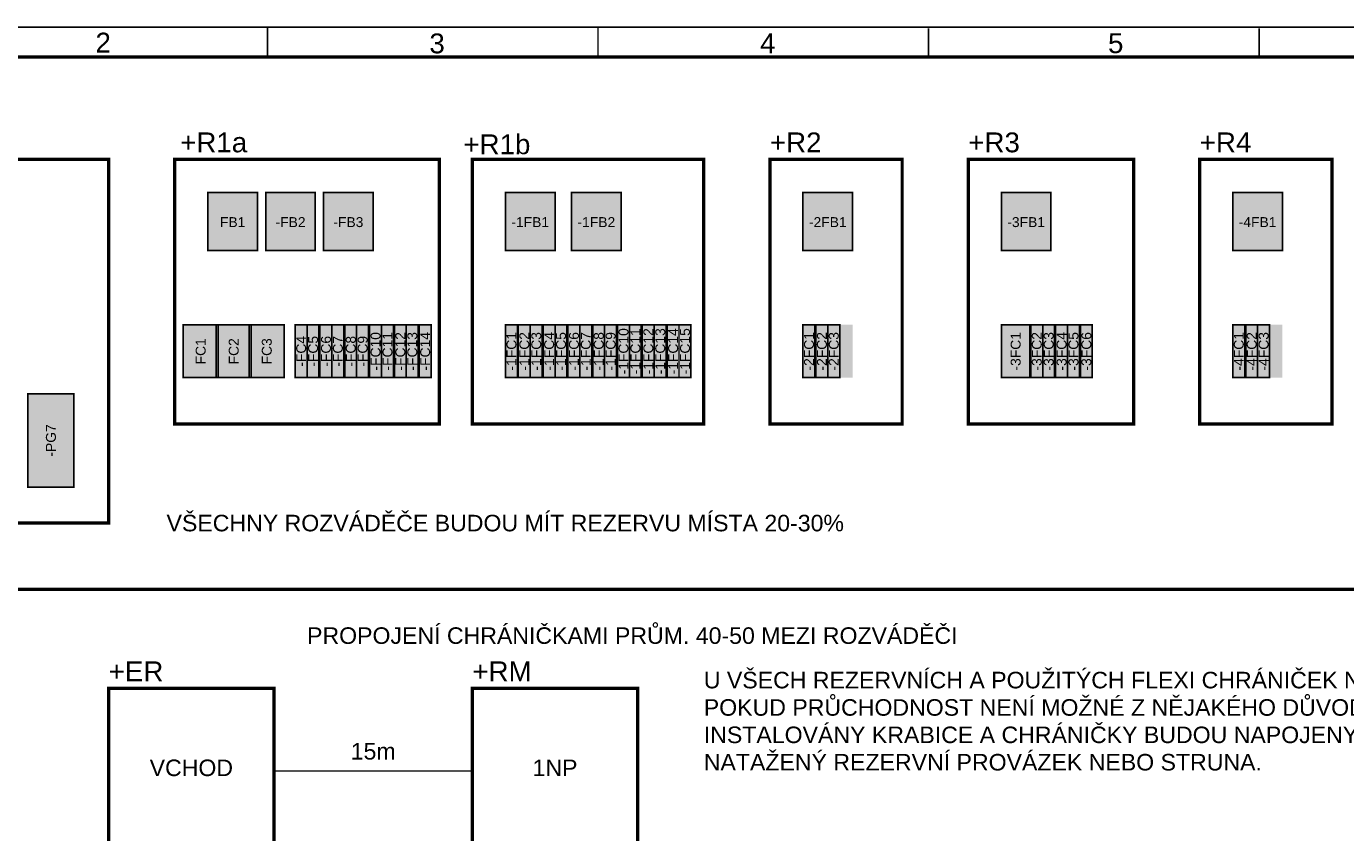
# Model space of a CAD drawing. Extents: x -12025 to 39812, y -30533 to 12.
# Tile 3 of 4: x 5755 to 25706, y -12182 to 12. Entities that reach past the tile are written whole.
import ezdxf
from ezdxf.enums import TextEntityAlignment as Align

# ---------------------------------------------------------------- set-up
doc = ezdxf.new("R2010")
doc.units = 0
doc.header["$MEASUREMENT"] = 0
doc.linetypes.add('PE', pattern=[4.625, 3, -0.75, 0.125, -0.75])
for name, color, linetype in [('0 (Pozadí)', 254, 'Continuous'), ('OÚ Dukovany rozfázování', 7, 'Continuous'), ('Ramecek', 7, 'Continuous'), ('Zakladni', 7, 'Continuous'), ('základní', 7, 'Continuous')]:
    doc.layers.add(name, color=color, linetype=linetype)
doc.layers.get('OÚ Dukovany rozfázování').off()
doc.styles.add('Arial', font='txt')

# ---------------------------------------------------------------- blocks, each defined once
blk = doc.blocks.new('Modul v rozvaděči (10)')
at = {"color": 7, "linetype": 'Continuous', "const_width": 25}
blk.add_lwpolyline([(0, 0), (180, 0), (180, -800), (0, -800)], close=True, dxfattribs=at)
at = {"layer": '0 (Pozadí)', "linetype": 'Continuous'}
blk.add_solid([(0, 0), (180, 0), (0, -800), (180, -800)], dxfattribs=at)
at = {"color": 7, "linetype": 'Continuous', "style": 'Arial'}
blk.add_text('-FC10', height=150, rotation=90, dxfattribs=at).set_placement((166, -402), align=Align.CENTER)
blk = doc.blocks.new('Modul v rozvaděči (11)')
at = {"color": 7, "linetype": 'Continuous', "const_width": 25}
blk.add_lwpolyline([(0, 0), (180, 0), (180, -800), (0, -800)], close=True, dxfattribs=at)
at = {"layer": '0 (Pozadí)', "linetype": 'Continuous'}
blk.add_solid([(0, 0), (180, 0), (0, -800), (180, -800)], dxfattribs=at)
at = {"color": 7, "linetype": 'Continuous', "style": 'Arial'}
blk.add_text('-FC7', height=150, rotation=90, dxfattribs=at).set_placement((166, -402), align=Align.CENTER)
blk = doc.blocks.new('Modul v rozvaděči (12)')
at = {"color": 7, "linetype": 'Continuous', "const_width": 25}
blk.add_lwpolyline([(0, 0), (180, 0), (180, -800), (0, -800)], close=True, dxfattribs=at)
at = {"layer": '0 (Pozadí)', "linetype": 'Continuous'}
blk.add_solid([(0, 0), (180, 0), (0, -800), (180, -800)], dxfattribs=at)
at = {"color": 7, "linetype": 'Continuous', "style": 'Arial'}
blk.add_text('-FC9', height=150, rotation=90, dxfattribs=at).set_placement((166, -402), align=Align.CENTER)
blk = doc.blocks.new('Modul v rozvaděči (13)')
at = {"color": 7, "linetype": 'Continuous', "const_width": 25}
blk.add_lwpolyline([(0, 0), (180, 0), (180, -800), (0, -800)], close=True, dxfattribs=at)
at = {"layer": '0 (Pozadí)', "linetype": 'Continuous'}
blk.add_solid([(0, 0), (180, 0), (0, -800), (180, -800)], dxfattribs=at)
at = {"color": 7, "linetype": 'Continuous', "style": 'Arial'}
blk.add_text('-FC12', height=150, rotation=90, dxfattribs=at).set_placement((166, -402), align=Align.CENTER)
blk = doc.blocks.new('Modul v rozvaděči (14)')
at = {"color": 7, "linetype": 'Continuous', "const_width": 25}
blk.add_lwpolyline([(0, 0), (180, 0), (180, -800), (0, -800)], close=True, dxfattribs=at)
at = {"layer": '0 (Pozadí)', "linetype": 'Continuous'}
blk.add_solid([(0, 0), (180, 0), (0, -800), (180, -800)], dxfattribs=at)
at = {"color": 7, "linetype": 'Continuous', "style": 'Arial'}
blk.add_text('-FC11', height=150, rotation=90, dxfattribs=at).set_placement((166, -402), align=Align.CENTER)
blk = doc.blocks.new('Modul v rozvaděči (15)')
at = {"color": 7, "linetype": 'Continuous', "const_width": 25}
blk.add_lwpolyline([(0, 0), (180, 0), (180, -800), (0, -800)], close=True, dxfattribs=at)
at = {"layer": '0 (Pozadí)', "linetype": 'Continuous'}
blk.add_solid([(0, 0), (180, 0), (0, -800), (180, -800)], dxfattribs=at)
at = {"color": 7, "linetype": 'Continuous', "style": 'Arial'}
blk.add_text('-FC5', height=150, rotation=90, dxfattribs=at).set_placement((166, -402), align=Align.CENTER)
blk = doc.blocks.new('Modul v rozvaděči (16)')
at = {"color": 7, "linetype": 'Continuous', "const_width": 25}
blk.add_lwpolyline([(0, 0), (180, 0), (180, -800), (0, -800)], close=True, dxfattribs=at)
at = {"layer": '0 (Pozadí)', "linetype": 'Continuous'}
blk.add_solid([(0, 0), (180, 0), (0, -800), (180, -800)], dxfattribs=at)
at = {"color": 7, "linetype": 'Continuous', "style": 'Arial'}
blk.add_text('-FC6', height=150, rotation=90, dxfattribs=at).set_placement((166, -402), align=Align.CENTER)
blk = doc.blocks.new('Modul v rozvaděči (17)')
at = {"color": 7, "linetype": 'Continuous', "const_width": 25}
blk.add_lwpolyline([(0, 0), (180, 0), (180, -800), (0, -800)], close=True, dxfattribs=at)
at = {"layer": '0 (Pozadí)', "linetype": 'Continuous'}
blk.add_solid([(0, 0), (180, 0), (0, -800), (180, -800)], dxfattribs=at)
at = {"color": 7, "linetype": 'Continuous', "style": 'Arial'}
blk.add_text('-1FC1', height=150, rotation=90, dxfattribs=at).set_placement((166, -402), align=Align.CENTER)
blk = doc.blocks.new('Modul v rozvaděči (18)')
at = {"color": 7, "linetype": 'Continuous', "const_width": 25}
blk.add_lwpolyline([(0, 0), (180, 0), (180, -800), (0, -800)], close=True, dxfattribs=at)
at = {"layer": '0 (Pozadí)', "linetype": 'Continuous'}
blk.add_solid([(0, 0), (180, 0), (0, -800), (180, -800)], dxfattribs=at)
at = {"color": 7, "linetype": 'Continuous', "style": 'Arial'}
blk.add_text('-1FC2', height=150, rotation=90, dxfattribs=at).set_placement((166, -402), align=Align.CENTER)
blk = doc.blocks.new('Modul v rozvaděči (19)')
at = {"color": 7, "linetype": 'Continuous', "const_width": 25}
blk.add_lwpolyline([(0, 0), (180, 0), (180, -800), (0, -800)], close=True, dxfattribs=at)
at = {"layer": '0 (Pozadí)', "linetype": 'Continuous'}
blk.add_solid([(0, 0), (180, 0), (0, -800), (180, -800)], dxfattribs=at)
at = {"color": 7, "linetype": 'Continuous', "style": 'Arial'}
blk.add_text('-1FC3', height=150, rotation=90, dxfattribs=at).set_placement((166, -402), align=Align.CENTER)
blk = doc.blocks.new('Modul v rozvaděči (20)')
at = {"color": 7, "linetype": 'Continuous', "const_width": 25}
blk.add_lwpolyline([(0, 0), (180, 0), (180, -800), (0, -800)], close=True, dxfattribs=at)
at = {"layer": '0 (Pozadí)', "linetype": 'Continuous'}
blk.add_solid([(0, 0), (180, 0), (0, -800), (180, -800)], dxfattribs=at)
at = {"color": 7, "linetype": 'Continuous', "style": 'Arial'}
blk.add_text('-1FC4', height=150, rotation=90, dxfattribs=at).set_placement((166, -402), align=Align.CENTER)
blk = doc.blocks.new('Modul v rozvaděči (21)')
at = {"color": 7, "linetype": 'Continuous', "const_width": 25}
blk.add_lwpolyline([(0, 0), (180, 0), (180, -800), (0, -800)], close=True, dxfattribs=at)
at = {"layer": '0 (Pozadí)', "linetype": 'Continuous'}
blk.add_solid([(0, 0), (180, 0), (0, -800), (180, -800)], dxfattribs=at)
at = {"color": 7, "linetype": 'Continuous', "style": 'Arial'}
blk.add_text('-1FC5', height=150, rotation=90, dxfattribs=at).set_placement((166, -402), align=Align.CENTER)
blk = doc.blocks.new('Modul v rozvaděči (22)')
at = {"color": 7, "linetype": 'Continuous', "const_width": 25}
blk.add_lwpolyline([(0, 0), (180, 0), (180, -800), (0, -800)], close=True, dxfattribs=at)
at = {"layer": '0 (Pozadí)', "linetype": 'Continuous'}
blk.add_solid([(0, 0), (180, 0), (0, -800), (180, -800)], dxfattribs=at)
at = {"color": 7, "linetype": 'Continuous', "style": 'Arial'}
blk.add_text('-1FC14', height=150, rotation=90, dxfattribs=at).set_placement((166, -402), align=Align.CENTER)
blk = doc.blocks.new('Modul v rozvaděči (23)')
at = {"color": 7, "linetype": 'Continuous', "const_width": 25}
blk.add_lwpolyline([(0, 0), (180, 0), (180, -800), (0, -800)], close=True, dxfattribs=at)
at = {"layer": '0 (Pozadí)', "linetype": 'Continuous'}
blk.add_solid([(0, 0), (180, 0), (0, -800), (180, -800)], dxfattribs=at)
at = {"color": 7, "linetype": 'Continuous', "style": 'Arial'}
blk.add_text('-1FC7', height=150, rotation=90, dxfattribs=at).set_placement((166, -402), align=Align.CENTER)
blk = doc.blocks.new('Modul v rozvaděči (24)')
at = {"color": 7, "linetype": 'Continuous', "const_width": 25}
blk.add_lwpolyline([(0, 0), (180, 0), (180, -800), (0, -800)], close=True, dxfattribs=at)
at = {"layer": '0 (Pozadí)', "linetype": 'Continuous'}
blk.add_solid([(0, 0), (180, 0), (0, -800), (180, -800)], dxfattribs=at)
at = {"color": 7, "linetype": 'Continuous', "style": 'Arial'}
blk.add_text('-1FC8', height=150, rotation=90, dxfattribs=at).set_placement((166, -402), align=Align.CENTER)
blk = doc.blocks.new('Modul v rozvaděči (25)')
at = {"color": 7, "linetype": 'Continuous', "const_width": 25}
blk.add_lwpolyline([(0, 0), (180, 0), (180, -800), (0, -800)], close=True, dxfattribs=at)
at = {"layer": '0 (Pozadí)', "linetype": 'Continuous'}
blk.add_solid([(0, 0), (180, 0), (0, -800), (180, -800)], dxfattribs=at)
at = {"color": 7, "linetype": 'Continuous', "style": 'Arial'}
blk.add_text('-1FC9', height=150, rotation=90, dxfattribs=at).set_placement((166, -402), align=Align.CENTER)
blk = doc.blocks.new('Modul v rozvaděči (26)')
at = {"color": 7, "linetype": 'Continuous', "const_width": 25}
blk.add_lwpolyline([(0, 0), (180, 0), (180, -800), (0, -800)], close=True, dxfattribs=at)
at = {"layer": '0 (Pozadí)', "linetype": 'Continuous'}
blk.add_solid([(0, 0), (180, 0), (0, -800), (180, -800)], dxfattribs=at)
at = {"color": 7, "linetype": 'Continuous', "style": 'Arial'}
blk.add_text('-FC13', height=150, rotation=90, dxfattribs=at).set_placement((166, -402), align=Align.CENTER)
blk = doc.blocks.new('Modul v rozvaděči (27)')
at = {"color": 7, "linetype": 'Continuous', "const_width": 25}
blk.add_lwpolyline([(0, 0), (180, 0), (180, -800), (0, -800)], close=True, dxfattribs=at)
at = {"layer": '0 (Pozadí)', "linetype": 'Continuous'}
blk.add_solid([(0, 0), (180, 0), (0, -800), (180, -800)], dxfattribs=at)
at = {"color": 7, "linetype": 'Continuous', "style": 'Arial'}
blk.add_text('-1FC10', height=150, rotation=90, dxfattribs=at).set_placement((166, -402), align=Align.CENTER)
blk = doc.blocks.new('Modul v rozvaděči (28)')
at = {"color": 7, "linetype": 'Continuous', "const_width": 25}
blk.add_lwpolyline([(0, 0), (750, 0), (750, -875), (0, -875)], close=True, dxfattribs=at)
at = {"layer": '0 (Pozadí)', "linetype": 'Continuous'}
blk.add_solid([(0, 0), (750, 0), (0, -875), (750, -875)], dxfattribs=at)
at = {"color": 7, "linetype": 'Continuous', "style": 'Arial'}
blk.add_text('FB1', height=150, dxfattribs=at).set_placement((375, -523), align=Align.CENTER)
blk = doc.blocks.new('Modul v rozvaděči (29)')
at = {"color": 7, "linetype": 'Continuous', "const_width": 25}
blk.add_lwpolyline([(0, 0), (180, 0), (180, -800), (0, -800)], close=True, dxfattribs=at)
at = {"layer": '0 (Pozadí)', "linetype": 'Continuous'}
blk.add_solid([(0, 0), (180, 0), (0, -800), (180, -800)], dxfattribs=at)
at = {"color": 7, "linetype": 'Continuous', "style": 'Arial'}
blk.add_text('-3FC4', height=150, rotation=90, dxfattribs=at).set_placement((166, -402), align=Align.CENTER)
blk = doc.blocks.new('Modul v rozvaděči (30)')
at = {"color": 7, "linetype": 'Continuous', "const_width": 25}
blk.add_lwpolyline([(0, 0), (180, 0), (180, -800), (0, -800)], close=True, dxfattribs=at)
at = {"layer": '0 (Pozadí)', "linetype": 'Continuous'}
blk.add_solid([(0, 0), (180, 0), (0, -800), (180, -800)], dxfattribs=at)
at = {"color": 7, "linetype": 'Continuous', "style": 'Arial'}
blk.add_text('-3FC3', height=150, rotation=90, dxfattribs=at).set_placement((166, -402), align=Align.CENTER)
blk = doc.blocks.new('Modul v rozvaděči (31)')
at = {"color": 7, "linetype": 'Continuous', "const_width": 25}
blk.add_lwpolyline([(0, 0), (180, 0), (180, -800), (0, -800)], close=True, dxfattribs=at)
at = {"layer": '0 (Pozadí)', "linetype": 'Continuous'}
blk.add_solid([(0, 0), (180, 0), (0, -800), (180, -800)], dxfattribs=at)
at = {"color": 7, "linetype": 'Continuous', "style": 'Arial'}
blk.add_text('-3FC2', height=150, rotation=90, dxfattribs=at).set_placement((166, -402), align=Align.CENTER)
blk = doc.blocks.new('Modul v rozvaděči (32)')
at = {"color": 7, "linetype": 'Continuous', "const_width": 25}
blk.add_lwpolyline([(0, 0), (180, 0), (180, -800), (0, -800)], close=True, dxfattribs=at)
at = {"layer": '0 (Pozadí)', "linetype": 'Continuous'}
blk.add_solid([(0, 0), (180, 0), (0, -800), (180, -800)], dxfattribs=at)
at = {"color": 7, "linetype": 'Continuous', "style": 'Arial'}
blk.add_text('-3FC5', height=150, rotation=90, dxfattribs=at).set_placement((166, -402), align=Align.CENTER)
blk = doc.blocks.new('Modul v rozvaděči (33)')
at = {"color": 7, "linetype": 'Continuous', "const_width": 25}
blk.add_lwpolyline([(0, 0), (750, 0), (750, -875), (0, -875)], close=True, dxfattribs=at)
at = {"layer": '0 (Pozadí)', "linetype": 'Continuous'}
blk.add_solid([(0, 0), (750, 0), (0, -875), (750, -875)], dxfattribs=at)
at = {"color": 7, "linetype": 'Continuous', "style": 'Arial'}
blk.add_text('-3FB1', height=150, dxfattribs=at).set_placement((375, -523), align=Align.CENTER)
blk = doc.blocks.new('Modul v rozvaděči (34)')
at = {"color": 7, "linetype": 'Continuous', "const_width": 25}
blk.add_lwpolyline([(0, 0), (430, 0), (430, -800), (0, -800)], close=True, dxfattribs=at)
at = {"layer": '0 (Pozadí)', "linetype": 'Continuous'}
blk.add_solid([(0, 0), (430, 0), (0, -800), (430, -800)], dxfattribs=at)
at = {"color": 7, "linetype": 'Continuous', "style": 'Arial'}
blk.add_text('-3FC1', height=150, rotation=90, dxfattribs=at).set_placement((291, -402), align=Align.CENTER)
blk = doc.blocks.new('Modul v rozvaděči (35)')
at = {"color": 7, "linetype": 'Continuous', "const_width": 25}
blk.add_lwpolyline([(0, 0), (180, 0), (180, -800), (0, -800)], close=True, dxfattribs=at)
at = {"layer": '0 (Pozadí)', "linetype": 'Continuous'}
blk.add_solid([(0, 0), (180, 0), (0, -800), (180, -800)], dxfattribs=at)
at = {"color": 7, "linetype": 'Continuous', "style": 'Arial'}
blk.add_text('-3FC6', height=150, rotation=90, dxfattribs=at).set_placement((166, -402), align=Align.CENTER)
blk = doc.blocks.new('Modul v rozvaděči (36)')
at = {"color": 7, "linetype": 'Continuous', "const_width": 25}
blk.add_lwpolyline([(0, 0), (180, 0), (180, -800), (0, -800)], close=True, dxfattribs=at)
at = {"layer": '0 (Pozadí)', "linetype": 'Continuous'}
blk.add_solid([(0, 0), (180, 0), (0, -800), (180, -800)], dxfattribs=at)
at = {"color": 7, "linetype": 'Continuous', "style": 'Arial'}
blk.add_text('-2FC1', height=150, rotation=90, dxfattribs=at).set_placement((166, -402), align=Align.CENTER)
blk = doc.blocks.new('Modul v rozvaděči (37)')
at = {"color": 7, "linetype": 'Continuous', "const_width": 25}
blk.add_lwpolyline([(0, 0), (180, 0), (180, -800), (0, -800)], close=True, dxfattribs=at)
at = {"layer": '0 (Pozadí)', "linetype": 'Continuous'}
blk.add_solid([(0, 0), (180, 0), (0, -800), (180, -800)], dxfattribs=at)
at = {"color": 7, "linetype": 'Continuous', "style": 'Arial'}
blk.add_text('-2FC2', height=150, rotation=90, dxfattribs=at).set_placement((166, -402), align=Align.CENTER)
blk = doc.blocks.new('Modul v rozvaděči (38)')
at = {"color": 7, "linetype": 'Continuous', "const_width": 25}
blk.add_lwpolyline([(0, 0), (180, 0), (180, -800), (0, -800)], close=True, dxfattribs=at)
at = {"layer": '0 (Pozadí)', "linetype": 'Continuous'}
blk.add_solid([(0, 0), (180, 0), (0, -800), (180, -800)], dxfattribs=at)
at = {"color": 7, "linetype": 'Continuous', "style": 'Arial'}
blk.add_text('-2FC3', height=150, rotation=90, dxfattribs=at).set_placement((166, -402), align=Align.CENTER)
blk = doc.blocks.new('Modul v rozvaděči (39)')
at = {"color": 7, "linetype": 'Continuous', "const_width": 25}
blk.add_lwpolyline([(0, 0), (750, 0), (750, -875), (0, -875)], close=True, dxfattribs=at)
at = {"layer": '0 (Pozadí)', "linetype": 'Continuous'}
blk.add_solid([(0, 0), (750, 0), (0, -875), (750, -875)], dxfattribs=at)
at = {"color": 7, "linetype": 'Continuous', "style": 'Arial'}
blk.add_text('-2FB1', height=150, dxfattribs=at).set_placement((375, -523), align=Align.CENTER)
blk = doc.blocks.new('Modul v rozvaděči (40)')
at = {"color": 7, "linetype": 'Continuous', "const_width": 25}
blk.add_lwpolyline([(0, 0), (750, 0), (750, -875), (0, -875)], close=True, dxfattribs=at)
at = {"layer": '0 (Pozadí)', "linetype": 'Continuous'}
blk.add_solid([(0, 0), (750, 0), (0, -875), (750, -875)], dxfattribs=at)
at = {"color": 7, "linetype": 'Continuous', "style": 'Arial'}
blk.add_text('-1FB2', height=150, dxfattribs=at).set_placement((375, -523), align=Align.CENTER)
blk = doc.blocks.new('Modul v rozvaděči (44)')
at = {"color": 7, "linetype": 'Continuous', "const_width": 25}
blk.add_lwpolyline([(0, 0), (750, 0), (750, -875), (0, -875)], close=True, dxfattribs=at)
at = {"layer": '0 (Pozadí)', "linetype": 'Continuous'}
blk.add_solid([(0, 0), (750, 0), (0, -875), (750, -875)], dxfattribs=at)
at = {"color": 7, "linetype": 'Continuous', "style": 'Arial'}
blk.add_text('-4FB1', height=150, dxfattribs=at).set_placement((375, -523), align=Align.CENTER)
blk = doc.blocks.new('Modul v rozvaděči (45)')
at = {"color": 7, "linetype": 'Continuous', "const_width": 25}
blk.add_lwpolyline([(0, 0), (180, 0), (180, -800), (0, -800)], close=True, dxfattribs=at)
at = {"layer": '0 (Pozadí)', "linetype": 'Continuous'}
blk.add_solid([(0, 0), (180, 0), (0, -800), (180, -800)], dxfattribs=at)
at = {"color": 7, "linetype": 'Continuous', "style": 'Arial'}
blk.add_text('-4FC1', height=150, rotation=90, dxfattribs=at).set_placement((166, -402), align=Align.CENTER)
blk = doc.blocks.new('Modul v rozvaděči (46)')
at = {"color": 7, "linetype": 'Continuous', "const_width": 25}
blk.add_lwpolyline([(0, 0), (180, 0), (180, -800), (0, -800)], close=True, dxfattribs=at)
at = {"layer": '0 (Pozadí)', "linetype": 'Continuous'}
blk.add_solid([(0, 0), (180, 0), (0, -800), (180, -800)], dxfattribs=at)
at = {"color": 7, "linetype": 'Continuous', "style": 'Arial'}
blk.add_text('-4FC2', height=150, rotation=90, dxfattribs=at).set_placement((166, -402), align=Align.CENTER)
blk = doc.blocks.new('Modul v rozvaděči (47)')
at = {"color": 7, "linetype": 'Continuous', "const_width": 25}
blk.add_lwpolyline([(0, 0), (180, 0), (180, -800), (0, -800)], close=True, dxfattribs=at)
at = {"layer": '0 (Pozadí)', "linetype": 'Continuous'}
blk.add_solid([(0, 0), (180, 0), (0, -800), (180, -800)], dxfattribs=at)
at = {"color": 7, "linetype": 'Continuous', "style": 'Arial'}
blk.add_text('-4FC3', height=150, rotation=90, dxfattribs=at).set_placement((166, -402), align=Align.CENTER)
blk = doc.blocks.new('Modul v rozvaděči (49)')
at = {"color": 7, "linetype": 'Continuous', "const_width": 25}
blk.add_lwpolyline([(0, 0), (750, 0), (750, -875), (0, -875)], close=True, dxfattribs=at)
at = {"layer": '0 (Pozadí)', "linetype": 'Continuous'}
blk.add_solid([(0, 0), (750, 0), (0, -875), (750, -875)], dxfattribs=at)
at = {"color": 7, "linetype": 'Continuous', "style": 'Arial'}
blk.add_text('-1FB1', height=150, dxfattribs=at).set_placement((375, -523), align=Align.CENTER)
blk = doc.blocks.new('Modul v rozvaděči (50)')
at = {"color": 7, "linetype": 'Continuous', "const_width": 25}
blk.add_lwpolyline([(0, 0), (750, 0), (750, -875), (0, -875)], close=True, dxfattribs=at)
at = {"layer": '0 (Pozadí)', "linetype": 'Continuous'}
blk.add_solid([(0, 0), (750, 0), (0, -875), (750, -875)], dxfattribs=at)
at = {"color": 7, "linetype": 'Continuous', "style": 'Arial'}
blk.add_text('-FB2', height=150, dxfattribs=at).set_placement((375, -523), align=Align.CENTER)
blk = doc.blocks.new('Modul v rozvaděči (51)')
at = {"color": 7, "linetype": 'Continuous', "const_width": 25}
blk.add_lwpolyline([(0, 0), (180, 0), (180, -800), (0, -800)], close=True, dxfattribs=at)
at = {"layer": '0 (Pozadí)', "linetype": 'Continuous'}
blk.add_solid([(0, 0), (180, 0), (0, -800), (180, -800)], dxfattribs=at)
at = {"color": 7, "linetype": 'Continuous', "style": 'Arial'}
blk.add_text('-1FC11', height=150, rotation=90, dxfattribs=at).set_placement((166, -402), align=Align.CENTER)
blk = doc.blocks.new('Modul v rozvaděči (52)')
at = {"color": 7, "linetype": 'Continuous', "const_width": 25}
blk.add_lwpolyline([(0, 0), (180, 0), (180, -800), (0, -800)], close=True, dxfattribs=at)
at = {"layer": '0 (Pozadí)', "linetype": 'Continuous'}
blk.add_solid([(0, 0), (180, 0), (0, -800), (180, -800)], dxfattribs=at)
at = {"color": 7, "linetype": 'Continuous', "style": 'Arial'}
blk.add_text('-1FC12', height=150, rotation=90, dxfattribs=at).set_placement((166, -402), align=Align.CENTER)
blk = doc.blocks.new('Modul v rozvaděči (54)')
at = {"color": 7, "linetype": 'Continuous', "const_width": 25}
blk.add_lwpolyline([(0, 0), (180, 0), (180, -800), (0, -800)], close=True, dxfattribs=at)
at = {"layer": '0 (Pozadí)', "linetype": 'Continuous'}
blk.add_solid([(0, 0), (180, 0), (0, -800), (180, -800)], dxfattribs=at)
at = {"color": 7, "linetype": 'Continuous', "style": 'Arial'}
blk.add_text('-FC4', height=150, rotation=90, dxfattribs=at).set_placement((166, -402), align=Align.CENTER)
blk = doc.blocks.new('Modul v rozvaděči (55)')
at = {"color": 7, "linetype": 'Continuous', "const_width": 25}
blk.add_lwpolyline([(0, 0), (180, 0), (180, -800), (0, -800)], close=True, dxfattribs=at)
at = {"layer": '0 (Pozadí)', "linetype": 'Continuous'}
blk.add_solid([(0, 0), (180, 0), (0, -800), (180, -800)], dxfattribs=at)
at = {"color": 7, "linetype": 'Continuous', "style": 'Arial'}
blk.add_text('-FC8', height=150, rotation=90, dxfattribs=at).set_placement((166, -402), align=Align.CENTER)
blk = doc.blocks.new('Modul v rozvaděči (56)')
at = {"color": 7, "linetype": 'Continuous', "const_width": 25}
blk.add_lwpolyline([(0, 0), (180, 0), (180, -800), (0, -800)], close=True, dxfattribs=at)
at = {"layer": '0 (Pozadí)', "linetype": 'Continuous'}
blk.add_solid([(0, 0), (180, 0), (0, -800), (180, -800)], dxfattribs=at)
at = {"color": 7, "linetype": 'Continuous', "style": 'Arial'}
blk.add_text('-FC14', height=150, rotation=90, dxfattribs=at).set_placement((166, -402), align=Align.CENTER)
blk = doc.blocks.new('Modul v rozvaděči (57)')
at = {"color": 7, "linetype": 'Continuous', "const_width": 25}
blk.add_lwpolyline([(0, 0), (180, 0), (180, -800), (0, -800)], close=True, dxfattribs=at)
at = {"layer": '0 (Pozadí)', "linetype": 'Continuous'}
blk.add_solid([(0, 0), (180, 0), (0, -800), (180, -800)], dxfattribs=at)
at = {"color": 7, "linetype": 'Continuous', "style": 'Arial'}
blk.add_text('-1FC13', height=150, rotation=90, dxfattribs=at).set_placement((166, -402), align=Align.CENTER)
blk = doc.blocks.new('dveře rozvaděče')
at = {"color": 7, "linetype": 'PE', "ltscale": 100, "const_width": 50}
blk.add_lwpolyline([(0, 0), (5525, 0), (5525, -5500), (0, -5500)], close=True, dxfattribs=at)
at = {"color": 7, "linetype": 'Continuous', "style": 'Arial'}
blk.add_text('+RM', height=300, dxfattribs=at).set_placement((195, 68))
blk = doc.blocks.new('dveře rozvaděče (1)')
at = {"color": 7, "linetype": 'PE', "ltscale": 100, "const_width": 50}
blk.add_lwpolyline([(0, 0), (4000, 0), (4000, -4000), (0, -4000)], close=True, dxfattribs=at)
at = {"color": 7, "linetype": 'Continuous', "style": 'Arial'}
blk.add_text('+R1a', height=300, dxfattribs=at).set_placement((81, 108))
blk = doc.blocks.new('dveře rozvaděče (2)')
at = {"color": 7, "linetype": 'PE', "ltscale": 100, "const_width": 50}
blk.add_lwpolyline([(0, 0), (3500, 0), (3500, -4000), (0, -4000)], close=True, dxfattribs=at)
at = {"color": 7, "linetype": 'Continuous', "style": 'Arial'}
blk.add_text('+R1b', height=300, dxfattribs=at).set_placement((-136, 79))
blk = doc.blocks.new('dveře rozvaděče (3)')
at = {"color": 7, "linetype": 'PE', "ltscale": 100, "const_width": 50}
blk.add_lwpolyline([(0, 0), (2000, 0), (2000, -4000), (0, -4000)], close=True, dxfattribs=at)
at = {"color": 7, "linetype": 'Continuous', "style": 'Arial'}
blk.add_text('+R2', height=300, dxfattribs=at).set_placement((0, 108))
blk = doc.blocks.new('dveře rozvaděče (4)')
at = {"color": 7, "linetype": 'PE', "ltscale": 100, "const_width": 50}
blk.add_lwpolyline([(0, 0), (2500, 0), (2500, -4000), (0, -4000)], close=True, dxfattribs=at)
at = {"color": 7, "linetype": 'Continuous', "style": 'Arial'}
blk.add_text('+R3', height=300, dxfattribs=at).set_placement((0, 108))
blk = doc.blocks.new('dveře rozvaděče (5)')
at = {"color": 7, "linetype": 'PE', "ltscale": 100, "const_width": 50}
blk.add_lwpolyline([(0, 0), (2000, 0), (2000, -4000), (0, -4000)], close=True, dxfattribs=at)
at = {"color": 7, "linetype": 'Continuous', "style": 'Arial'}
blk.add_text('+R4', height=300, dxfattribs=at).set_placement((0, 108))
blk = doc.blocks.new('Modul v rozvaděči (58)')
at = {"color": 7, "linetype": 'Continuous', "const_width": 25}
blk.add_lwpolyline([(-350, 704), (350, 704), (350, -706), (-350, -706)], close=True, dxfattribs=at)
at = {"layer": '0 (Pozadí)', "linetype": 'Continuous'}
blk.add_solid([(-350, 704), (350, 704), (-350, -706), (350, -706)], dxfattribs=at)
at = {"color": 7, "linetype": 'Continuous', "style": 'Arial'}
blk.add_text('-PG7', height=150, rotation=90, dxfattribs=at).set_placement((76, 0), align=Align.CENTER)
blk = doc.blocks.new('Modul v rozvaděči (59)')
at = {"color": 7, "linetype": 'Continuous', "const_width": 25}
blk.add_lwpolyline([(0, 0), (530, 0), (530, -800), (0, -800)], close=True, dxfattribs=at)
at = {"layer": '0 (Pozadí)', "linetype": 'Continuous'}
blk.add_solid([(0, 0), (530, 0), (0, -800), (530, -800)], dxfattribs=at)
at = {"color": 7, "linetype": 'Continuous', "style": 'Arial'}
blk.add_text('FC1', height=150, rotation=90, dxfattribs=at).set_placement((341, -402), align=Align.CENTER)
blk = doc.blocks.new('Modul v rozvaděči (60)')
at = {"color": 7, "linetype": 'Continuous', "const_width": 25}
blk.add_lwpolyline([(0, 0), (530, 0), (530, -800), (0, -800)], close=True, dxfattribs=at)
at = {"layer": '0 (Pozadí)', "linetype": 'Continuous'}
blk.add_solid([(0, 0), (530, 0), (0, -800), (530, -800)], dxfattribs=at)
at = {"color": 7, "linetype": 'Continuous', "style": 'Arial'}
blk.add_text('FC2', height=150, rotation=90, dxfattribs=at).set_placement((341, -402), align=Align.CENTER)
blk = doc.blocks.new('Modul v rozvaděči (61)')
at = {"color": 7, "linetype": 'Continuous', "const_width": 25}
blk.add_lwpolyline([(0, 0), (530, 0), (530, -800), (0, -800)], close=True, dxfattribs=at)
at = {"layer": '0 (Pozadí)', "linetype": 'Continuous'}
blk.add_solid([(0, 0), (530, 0), (0, -800), (530, -800)], dxfattribs=at)
at = {"color": 7, "linetype": 'Continuous', "style": 'Arial'}
blk.add_text('FC3', height=150, rotation=90, dxfattribs=at).set_placement((341, -402), align=Align.CENTER)
blk = doc.blocks.new('Modul v rozvaděči (63)')
at = {"color": 7, "linetype": 'Continuous', "const_width": 25}
blk.add_lwpolyline([(0, 0), (180, 0), (180, -800), (0, -800)], close=True, dxfattribs=at)
at = {"layer": '0 (Pozadí)', "linetype": 'Continuous'}
blk.add_solid([(0, 0), (180, 0), (0, -800), (180, -800)], dxfattribs=at)
at = {"color": 7, "linetype": 'Continuous', "style": 'Arial'}
blk.add_text('-2FC4', height=150, rotation=90, dxfattribs=at).set_placement((166, -402), align=Align.CENTER)
blk = doc.blocks.new('Modul v rozvaděči (64)')
at = {"color": 7, "linetype": 'Continuous', "const_width": 25}
blk.add_lwpolyline([(0, 0), (180, 0), (180, -800), (0, -800)], close=True, dxfattribs=at)
at = {"layer": '0 (Pozadí)', "linetype": 'Continuous'}
blk.add_solid([(0, 0), (180, 0), (0, -800), (180, -800)], dxfattribs=at)
at = {"color": 7, "linetype": 'Continuous', "style": 'Arial'}
blk.add_text('-4FC4', height=150, rotation=90, dxfattribs=at).set_placement((166, -402), align=Align.CENTER)
blk = doc.blocks.new('Modul v rozvaděči (66)')
at = {"color": 7, "linetype": 'Continuous', "const_width": 25}
blk.add_lwpolyline([(0, 0), (180, 0), (180, -800), (0, -800)], close=True, dxfattribs=at)
at = {"layer": '0 (Pozadí)', "linetype": 'Continuous'}
blk.add_solid([(0, 0), (180, 0), (0, -800), (180, -800)], dxfattribs=at)
at = {"color": 7, "linetype": 'Continuous', "style": 'Arial'}
blk.add_text('-1FC15', height=150, rotation=90, dxfattribs=at).set_placement((166, -402), align=Align.CENTER)
blk = doc.blocks.new('Modul v rozvaděči (67)')
at = {"color": 7, "linetype": 'Continuous', "const_width": 25}
blk.add_lwpolyline([(0, 0), (180, 0), (180, -800), (0, -800)], close=True, dxfattribs=at)
at = {"layer": '0 (Pozadí)', "linetype": 'Continuous'}
blk.add_solid([(0, 0), (180, 0), (0, -800), (180, -800)], dxfattribs=at)
at = {"color": 7, "linetype": 'Continuous', "style": 'Arial'}
blk.add_text('-1FC6', height=150, rotation=90, dxfattribs=at).set_placement((166, -402), align=Align.CENTER)
blk = doc.blocks.new('dveře rozvaděče (8)')
at = {"color": 7, "linetype": 'PE', "ltscale": 100, "const_width": 50}
blk.add_lwpolyline([(0, 0), (2500, 0), (2500, -2500), (0, -2500)], close=True, dxfattribs=at)
at = {"color": 7, "linetype": 'Continuous', "style": 'Arial'}
blk.add_text('+RM', height=300, dxfattribs=at).set_placement((0, 108))
blk = doc.blocks.new('dveře rozvaděče (18)')
at = {"color": 7, "linetype": 'PE', "ltscale": 100, "const_width": 50}
blk.add_lwpolyline([(0, 0), (2500, 0), (2500, -2500), (0, -2500)], close=True, dxfattribs=at)
at = {"color": 7, "linetype": 'Continuous', "style": 'Arial'}
blk.add_text('+ER', height=300, dxfattribs=at).set_placement((0, 108))
blk = doc.blocks.new('Modul v rozvaděči (74)')
at = {"color": 7, "linetype": 'Continuous', "const_width": 25}
blk.add_lwpolyline([(0, 0), (750, 0), (750, -875), (0, -875)], close=True, dxfattribs=at)
at = {"layer": '0 (Pozadí)', "linetype": 'Continuous'}
blk.add_solid([(0, 0), (750, 0), (0, -875), (750, -875)], dxfattribs=at)
at = {"color": 7, "linetype": 'Continuous', "style": 'Arial'}
blk.add_text('-FB3', height=150, dxfattribs=at).set_placement((375, -523), align=Align.CENTER)

msp = doc.modelspace()

# ---------------------------------------------------------------- linework, layer by layer
at = {"layer": 'Ramecek', "color": 7, "linetype": 'Continuous'}
for points, const_width in [([(0, -28600), (39800, -28600), (39800, 0), (0, 0)], 25), ([(400, -28150), (39400, -28150), (39400, -450), (400, -450)], 50)]:
    msp.add_lwpolyline(points, close=True, dxfattribs=dict(at, const_width=const_width))
at = {"layer": 'Ramecek', "color": 7, "linetype": 'Continuous', "const_width": 25}
for points in [[(9400, -450), (9400, -6)], [(14400, -6), (14400, -450)], [(19400, -15), (19400, -460)], [(24400, -460), (24400, -15)]]:
    msp.add_lwpolyline(points, dxfattribs=at)
at = {"layer": 'Zakladni', "color": 7, "linetype": 'PE', "ltscale": 100, "const_width": 50}
msp.add_lwpolyline([(625, -8500), (39000, -8500)], dxfattribs=at)
at = {"layer": 'Zakladni', "color": 7, "linetype": 'Continuous', "const_width": 25}
msp.add_lwpolyline([(12500, -11250), (9500, -11250)], dxfattribs=at)

# ---------------------------------------------------------------- block references
at = {"layer": 'OÚ Dukovany rozfázování', "color": 7, "linetype": 'Continuous'}
for name, p in [('Modul v rozvaděči (63)', (18070, -4500)), ('Modul v rozvaděči (64)', (24570, -4500))]:
    msp.add_blockref(name, p, dxfattribs=at)
at = {"layer": 'Zakladni', "color": 7, "linetype": 'Continuous'}
for name, p in [('dveře rozvaděče (1)', (8000, -2000)), ('dveře rozvaděče (2)', (12500, -2000)), ('dveře rozvaděče (3)', (17000, -2000)), ('dveře rozvaděče (4)', (20000, -2000)), ('dveře rozvaděče (5)', (23500, -2000)), ('dveře rozvaděče', (1475, -2000)), ('Modul v rozvaděči (28)', (8500, -2500)), ('Modul v rozvaděči (50)', (9375, -2500)), ('Modul v rozvaděči (74)', (10250, -2500)), ('Modul v rozvaděči (49)', (13000, -2500)), ('Modul v rozvaděči (40)', (14000, -2500)), ('Modul v rozvaděči (39)', (17500, -2500)), ('Modul v rozvaděči (33)', (20500, -2500)), ('Modul v rozvaděči (44)', (24000, -2500)), ('Modul v rozvaděči (59)', (8125, -4500)), ('Modul v rozvaděči (60)', (8625, -4500)), ('Modul v rozvaděči (61)', (9125, -4500)), ('Modul v rozvaděči (54)', (9820, -4500)), ('Modul v rozvaděči (15)', (10000, -4500)), ('Modul v rozvaděči (16)', (10195, -4500)), ('Modul v rozvaděči (11)', (10375, -4500)), ('Modul v rozvaděči (55)', (10570, -4500)), ('Modul v rozvaděči (12)', (10750, -4500)), ('Modul v rozvaděči (10)', (10945, -4500)), ('Modul v rozvaděči (14)', (11125, -4500)), ('Modul v rozvaděči (13)', (11320, -4500)), ('Modul v rozvaděči (26)', (11500, -4500)), ('Modul v rozvaděči (56)', (11695, -4500)), ('Modul v rozvaděči (17)', (13000, -4500)), ('Modul v rozvaděči (18)', (13195, -4500)), ('Modul v rozvaděči (19)', (13375, -4500)), ('Modul v rozvaděči (20)', (13570, -4500)), ('Modul v rozvaděči (21)', (13750, -4500)), ('Modul v rozvaděči (67)', (13945, -4500)), ('Modul v rozvaděči (23)', (14125, -4500)), ('Modul v rozvaděči (24)', (14320, -4500)), ('Modul v rozvaděči (25)', (14500, -4500)), ('Modul v rozvaděči (27)', (14695, -4500)), ('Modul v rozvaděči (51)', (14875, -4500)), ('Modul v rozvaděči (52)', (15070, -4500)), ('Modul v rozvaděči (57)', (15250, -4500)), ('Modul v rozvaděči (22)', (15445, -4500)), ('Modul v rozvaděči (66)', (15625, -4500)), ('Modul v rozvaděči (36)', (17500, -4500)), ('Modul v rozvaděči (37)', (17695, -4500)), ('Modul v rozvaděči (38)', (17875, -4500)), ('Modul v rozvaděči (34)', (20500, -4500)), ('Modul v rozvaděči (31)', (20945, -4500)), ('Modul v rozvaděči (30)', (21125, -4500)), ('Modul v rozvaděči (29)', (21320, -4500)), ('Modul v rozvaděči (32)', (21500, -4500)), ('Modul v rozvaděči (35)', (21695, -4500)), ('Modul v rozvaděči (45)', (24000, -4500)), ('Modul v rozvaděči (46)', (24195, -4500)), ('Modul v rozvaděči (47)', (24375, -4500)), ('Modul v rozvaděči (58)', (6125, -6250)), ('dveře rozvaděče (18)', (7000, -10000)), ('dveře rozvaděče (8)', (12500, -10000))]:
    msp.add_blockref(name, p, dxfattribs=at)

# ---------------------------------------------------------------- texts
at = {"layer": 'Ramecek', "color": 7, "linetype": 'Continuous', "style": 'Arial'}
for s, p in [('2', (6800, -383)), ('3', (11850, -395)), ('4', (16850, -395)), ('5', (22113, -392))]:
    msp.add_text(s, height=300, dxfattribs=at).set_placement(p)
at = {"layer": 'Zakladni', "color": 7, "linetype": 'Continuous', "style": 'Arial'}
msp.add_text('PROPOJENÍ CHRÁNIČKAMI PRŮM. 40-50 MEZI ROZVÁDĚČI', height=250, dxfattribs=at).set_placement((10000, -9327))
at = {"layer": 'Zakladni', "color": 5, "linetype": 'Continuous', "style": 'Arial'}
for s, p in [('U VŠECH REZERVNÍCH A POUŽITÝCH FLEXI CHRÁNIČEK NATAŽENÝCH V OBJEKTU MUSÍ BÝT ZAJIŠTĚNA PRŮCHODNOST.', (16000, -10000)), ('POKUD PRŮCHODNOST NENÍ MOŽNÉ Z NĚJAKÉHO DŮVODU ZAJISTIT (MALÝ POLOMĚR OHYBU...), BUDOU NA MÍSTĚ ', (16000, -10414)), ('INSTALOVÁNY KRABICE A CHRÁNIČKY BUDOU NAPOJENY TAK, ABY TRASA BYLA PRŮCHOZÍ. V CHRÁNIČKÁCH ZŮSTANE ', (16000, -10828)), ('NATAŽENÝ REZERVNÍ PROVÁZEK NEBO STRUNA.', (16000, -11242))]:
    msp.add_text(s, height=250, dxfattribs=at).set_placement(p)
at = {"layer": 'Zakladni', "color": 36, "linetype": 'Continuous', "style": 'Arial'}
msp.add_text('15m', height=250, dxfattribs=at).set_placement((11000, -11077), align=Align.CENTER)
at = {"layer": 'Zakladni', "color": 5, "linetype": 'Continuous', "style": 'Arial'}
for s, p in [('VCHOD', (8250, -11327)), ('1NP', (13750, -11327))]:
    msp.add_text(s, height=250, dxfattribs=at).set_placement(p, align=Align.CENTER)
at = {"layer": 'základní', "color": 5, "linetype": 'Continuous', "style": 'Arial'}
msp.add_text('VŠECHNY ROZVÁDĚČE BUDOU MÍT REZERVU MÍSTA 20-30%%%', height=250, dxfattribs=at).set_placement((7875, -7625))

doc.saveas('drawing.dxf')
